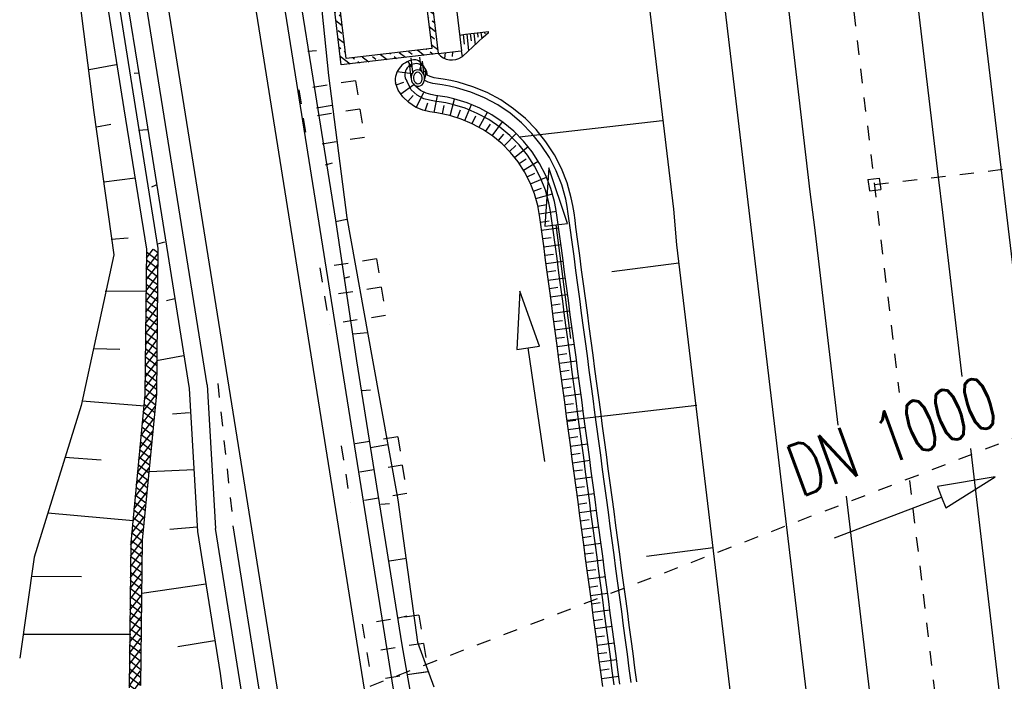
# Model space of a CAD drawing. Extents: x 447693 to 448165, y 439527 to 440695.
# Tile 31 of 88: x 447883 to 447917, y 439837 to 439860. Entities that reach past the tile are written whole.
import ezdxf

# ---------------------------------------------------------------- set-up
doc = ezdxf.new("R2010")
doc.units = 0
doc.header["$LTSCALE"] = 2
doc.header["$MEASUREMENT"] = 0
for name, pattern in [('ACAD_ISO03W100', [0.5, 0.25, -0.25]), ('ACAD_ISO05W100', [0.5, 0.25, -0.25]), ('ACAD_ISO10W100W', [0.5, 0.25, -0.25]), ('AUSGEZOGEN', [0]), ('PUNKTX2', [0.5, 0.25, -0.25]), ('STRICHLINIEX2', [0.5, 0.25, -0.25])]:
    doc.linetypes.add(name, pattern=pattern)
doc.layers.get('0').update_dxf_attribs({"linetype": 'AUSGEZOGEN'})
for name, color, linetype in [('DB-Bahnachse', 7, 'CONTINUOUS'), ('DB-Durchlässe', 15, 'CONTINUOUS'), ('DB-Gleisachse', 7, 'CONTINUOUS'), ('DB-GRABEN', 15, 'AUSGEZOGEN'), ('DB-HZV-Stützscheiben', 15, 'CONTINUOUS'), ('DB-Ingenieurbauwerke', 15, 'CONTINUOUS'), ('DB-Regenrückhaltebecken_605', 15, 'CONTINUOUS'), ('DB-Wegboeschungen', 15, 'CONTINUOUS'), ('DB-Wege', 15, 'CONTINUOUS'), ('FBRTOP', 250, 'AUSGEZOGEN')]:
    doc.layers.add(name, color=color, linetype=linetype)
doc.styles.add('ROMANS', font='romans.shx', dxfattribs={"width": 0.8})

# ---------------------------------------------------------------- blocks, each defined once
blk = doc.blocks.new('*X386')
at = {"color": 0, "linetype": 'ByBlock'}
for p, q in [((-133685, -146198), (-133551, -146064)), ((-133403, -146488), (-133685, -146207)), ((-133625, -146456), (-133274, -146105)), ((-133031, -146543), (-133502, -146071)), ((-133347, -146496), (-132996, -146145)), ((-132658, -146597), (-133130, -146126)), ((-133070, -146537), (-132718, -146186)), ((-132792, -146578), (-132441, -146226)), ((-132285, -146652), (-132757, -146180)), ((-132514, -146618), (-132163, -146267)), ((-131912, -146706), (-132384, -146235)), ((-132237, -146659), (-131886, -146308)), ((-131540, -146761), (-132011, -146289)), ((-131959, -146700), (-131608, -146348)), ((-131682, -146740), (-131330, -146389)), ((-131167, -146815), (-131639, -146344)), ((-131404, -146781), (-131053, -146429)), ((-130794, -146870), (-131266, -146398)), ((-131127, -146821), (-130775, -146470)), ((-130421, -146925), (-130893, -146453)), ((-130849, -146862), (-130498, -146511)), ((-130571, -146903), (-130220, -146551)), ((-130049, -146979), (-130520, -146507)), ((-130294, -146943), (-129943, -146592)), ((-129676, -147034), (-130148, -146562)), ((-129303, -147088), (-129775, -146616)), ((-130016, -146984), (-129665, -146633)), ((-129739, -147024), (-129387, -146673)), ((-129461, -147065), (-129110, -146714)), ((-128931, -147143), (-129402, -146671)), ((-129183, -147106), (-128832, -146754)), ((-128542, -147213), (-129029, -146726)), ((-128906, -147146), (-128563, -146804)), ((-128125, -147311), (-128655, -146782)), ((-128633, -147192), (-128306, -146865)), ((-128376, -147252), (-128049, -146926)), ((-127709, -147409), (-128238, -146881)), ((-128118, -147313), (-127792, -146987)), ((-127861, -147374), (-127535, -147048)), ((-127293, -147507), (-127820, -146980)), ((-127603, -147434), (-127277, -147109)), ((-126877, -147605), (-127403, -147079)), ((-127345, -147495), (-127020, -147170)), ((-127088, -147556), (-126763, -147231)), ((-126461, -147703), (-126986, -147178)), ((-126830, -147616), (-126506, -147292)), ((-126045, -147801), (-126569, -147277)), ((-126573, -147677), (-126248, -147353)), ((-126315, -147737), (-125991, -147414)), ((-125629, -147899), (-126152, -147375)), ((-126057, -147798), (-125734, -147475)), ((-125800, -147859), (-125477, -147536)), ((-125213, -147997), (-125735, -147474)), ((-125542, -147919), (-125220, -147597)), ((-124797, -148095), (-125318, -147573)), ((-125285, -147980), (-124962, -147658)), ((-125027, -148040), (-124705, -147719)), ((-124381, -148192), (-124901, -147672)), ((-124769, -148101), (-124448, -147780)), ((-124512, -148162), (-124191, -147840)), ((-123964, -148290), (-124484, -147771)), ((-124254, -148222), (-123934, -147901)), ((-123560, -148377), (-124067, -147870)), ((-123997, -148283), (-123676, -147962)), ((-123187, -148432), (-123653, -147965)), ((-123739, -148343), (-123398, -148002)), ((-123468, -148390), (-123121, -148043)), ((-122814, -148486), (-123281, -148020)), ((-123190, -148431), (-122843, -148084)), ((-122913, -148472), (-122565, -148124)), ((-122441, -148541), (-122908, -148074)), ((-122635, -148512), (-122288, -148165)), ((-122069, -148595), (-122535, -148129)), ((-122358, -148553), (-122010, -148206)), ((-121696, -148650), (-122162, -148183)), ((-122080, -148594), (-121733, -148246)), ((-121802, -148634), (-121455, -148287)), ((-121323, -148704), (-121790, -148238)), ((-121525, -148675), (-121177, -148327)), ((-120950, -148759), (-121417, -148292)), ((-121247, -148715), (-120900, -148368)), ((-120578, -148813), (-121044, -148347)), ((-120970, -148756), (-120622, -148409)), ((-120692, -148797), (-120345, -148449)), ((-120205, -148868), (-120671, -148401)), ((-120414, -148837), (-120067, -148490)), ((-119832, -148922), (-120299, -148456)), ((-120137, -148878), (-119790, -148530)), ((-119460, -148977), (-119926, -148511)), ((-119859, -148918), (-119512, -148571)), ((-119582, -148959), (-119234, -148612)), ((-119087, -149031), (-119553, -148565)), ((-119304, -149000), (-118957, -148652)), ((-118714, -149086), (-119180, -148620)), ((-118329, -149152), (-118808, -148674)), ((-119027, -149040), (-118679, -148693)), ((-118749, -149081), (-118408, -148740)), ((-118476, -149126), (-118137, -148788)), ((-117942, -149222), (-118427, -148737)), ((-118206, -149174), (-117867, -148835)), ((-117554, -149291), (-118041, -148804)), ((-117936, -149223), (-117596, -148882)), ((-117666, -149271), (-117325, -148930)), ((-117167, -149360), (-117655, -148872)), ((-117396, -149319), (-117054, -148977)), ((-116791, -149418), (-117269, -148940)), ((-117127, -149368), (-116777, -149018)), ((-116429, -149462), (-116888, -149003)), ((-116851, -149410), (-116192, -148752)), ((-116570, -149448), (-116131, -149009)), ((-116206, -149367), (-116561, -149012)), ((-116096, -149158), (-116362, -148892)), ((-116195, -148742), (-116245, -148692))]:
    blk.add_line(p, q, dxfattribs=at)
blk = doc.blocks.new('*X393')
at = {"color": 0, "linetype": 'ByBlock'}
for p, q in [((-143018, -135700), (-142924, -135605)), ((-142818, -135499), (-142712, -135393)), ((-142590, -135590), (-142393, -135393)), ((-142277, -135595), (-142181, -135499)), ((-141964, -135600), (-141767, -135403)), ((-141651, -135605), (-141651, -135605)), ((-141545, -135499), (-141454, -135409)), ((-141338, -135611), (-141265, -135538)), ((-141265, -135538), (-141141, -135414)), ((-141015, -135605), (-140909, -135499)), ((-140712, -135621), (-140515, -135424)), ((-140399, -135626), (-140378, -135605)), ((-140272, -135499), (-140202, -135429)), ((-140086, -135631), (-139889, -135435)), ((-139742, -135605), (-139636, -135499)), ((-139460, -135642), (-139263, -135445)), ((-139212, -135711), (-139116, -135616)), ((-143024, -136023), (-142960, -135959)), ((-142960, -135959), (-142820, -135820)), ((-139320, -135820), (-139318, -135818)), ((-139203, -136021), (-139122, -135940)), ((-142924, -136242), (-142826, -136144)), ((-139325, -136143), (-139277, -136095)), ((-139277, -136095), (-139203, -136021)), ((-143034, -136671), (-142831, -136467)), ((-139336, -136790), (-139133, -136587)), ((-139318, -136454), (-139259, -136395)), ((-139259, -136395), (-139212, -136348)), ((-143030, -136984), (-142924, -136878)), ((-139212, -136984), (-139138, -136911)), ((-143045, -137318), (-142842, -137114)), ((-139347, -137438), (-139143, -137234)), ((-139341, -137114), (-139318, -137090)), ((-143051, -137641), (-143030, -137621)), ((-142924, -137515), (-142847, -137438)), ((-139318, -137727), (-139212, -137621)), ((-143056, -137965), (-142853, -137761)), ((-139357, -138085), (-139154, -137881)), ((-143030, -138257), (-142924, -138151)), ((-139363, -138408), (-139318, -138363)), ((-139212, -138257), (-139159, -138205)), ((-143067, -138612), (-142863, -138409)), ((-142921, -138785), (-142818, -138681)), ((-142608, -138790), (-142412, -138593)), ((-142181, -138681), (-142099, -138598)), ((-141982, -138800), (-141786, -138604)), ((-141651, -138787), (-141545, -138681)), ((-141356, -138811), (-141160, -138614)), ((-140909, -138681), (-140847, -138619)), ((-140730, -138821), (-140534, -138624)), ((-140378, -138787), (-140272, -138681)), ((-140104, -138832), (-139908, -138635)), ((-139636, -138681), (-139595, -138640)), ((-139478, -138842), (-139165, -138528)), ((-142295, -138795), (-142288, -138787)), ((-141043, -138816), (-141015, -138787)), ((-139791, -138837), (-139742, -138787))]:
    blk.add_line(p, q, dxfattribs=at)

msp = doc.modelspace()

# ---------------------------------------------------------------- linework, layer by layer
at = {"layer": 'DB-Bahnachse', "linetype": 'ACAD_ISO10W100W'}
for p, q in [((447911.525, 439862.972), (447913.458, 439846.725)), ((447913.823, 439843.659), (447918.904, 439800.951))]:
    msp.add_line(p, q, dxfattribs=at)
at = {"layer": 'DB-Durchlässe', "linetype": 'STRICHLINIEX2'}
msp.add_line((447888.48, 439833.969), (447940.761, 439854.11), dxfattribs=at)
at = {"layer": 'DB-Durchlässe', "linetype": 'Continuous'}
for p, q in [((447916.813, 439843.781), (447914.801, 439843.447)), ((447915.084, 439842.699), (447916.813, 439843.781)), ((447914.801, 439843.447), (447914.943, 439843.073)), ((447911.202, 439841.658), (447914.943, 439843.073)), ((447914.943, 439843.073), (447915.084, 439842.699))]:
    msp.add_line(p, q, dxfattribs=at)
at = {"layer": 'DB-Gleisachse', "linetype": 'Continuous'}
for p, q in [((447913.78, 439863.073), (447914.82, 439854.236)), ((447909.316, 439862.502), (447910.35, 439853.722)), ((447914.82, 439854.24), (447914.82, 439854.236)), ((447914.82, 439854.236), (447914.977, 439852.996)), ((447910.35, 439853.722), (447910.506, 439852.482)), ((447914.977, 439852.996), (447915.652, 439847.284)), ((447910.506, 439852.482), (447911.321, 439845.589)), ((447915.949, 439844.771), (447917.911, 439828.168)), ((447911.614, 439843.111), (447913.441, 439827.654))]:
    msp.add_line(p, q, dxfattribs=at)
at = {"layer": 'DB-GRABEN', "linetype": 'Continuous'}
for p, q in [((447904.666, 439860.816), (447905.587, 439853.12)), ((447905.199, 439856.196), (447900.218, 439855.622)), ((447901.246, 439854.553), (447901.105, 439852.518)), ((447901.898, 439852.621), (447901.246, 439854.553)), ((447905.587, 439853.12), (447905.695, 439851.874)), ((447901.105, 439852.518), (447901.502, 439852.57)), ((447901.502, 439852.57), (447901.898, 439852.621)), ((447902.013, 439848.602), (447901.502, 439852.57)), ((447905.695, 439851.874), (447908.678, 439827.052)), ((447905.776, 439851.229), (447903.444, 439850.935)), ((447900.236, 439850.256), (447900.13, 439848.219)), ((447900.922, 439848.335), (447900.236, 439850.256)), ((447900.13, 439848.219), (447900.526, 439848.277)), ((447900.526, 439848.277), (447900.922, 439848.335)), ((447901.107, 439844.319), (447900.526, 439848.277)), ((447906.403, 439846.269), (447901.882, 439845.746)), ((447906.979, 439841.302), (447904.648, 439841.007))]:
    msp.add_line(p, q, dxfattribs=at)
at = {"layer": 'DB-HZV-Stützscheiben', "linetype": 'PUNKTX2'}
for p, q in [((447894.5, 439857.596), (447892.525, 439857.281)), ((447894.5, 439857.596), (447894.815, 439855.621)), ((447892.525, 439857.281), (447892.84, 439855.306)), ((447894.815, 439855.621), (447892.84, 439855.306)), ((447895.238, 439851.385), (447893.263, 439851.069)), ((447895.238, 439851.385), (447895.553, 439849.41)), ((447893.263, 439851.069), (447893.578, 439849.094)), ((447895.553, 439849.41), (447893.578, 439849.094)), ((447895.976, 439845.173), (447894.001, 439844.858)), ((447895.976, 439845.173), (447896.292, 439843.198)), ((447894.001, 439844.858), (447894.317, 439842.883)), ((447896.292, 439843.198), (447894.317, 439842.883)), ((447896.715, 439838.962), (447894.74, 439838.647)), ((447896.715, 439838.962), (447897.03, 439836.987)), ((447894.74, 439838.647), (447895.055, 439836.672)), ((447897.03, 439836.987), (447895.055, 439836.672))]:
    msp.add_line(p, q, dxfattribs=at)
at = {"layer": 'DB-HZV-Stützscheiben', "linetype": 'ACAD_ISO05W100'}
for p, q in [((447894.657, 439856.608), (447892.682, 439856.293)), ((447895.396, 439850.397), (447893.421, 439850.082)), ((447896.134, 439844.186), (447894.159, 439843.871)), ((447896.872, 439837.975), (447894.897, 439837.659))]:
    msp.add_line(p, q, dxfattribs=at)
at = {"layer": 'DB-Ingenieurbauwerke', "linetype": 'Continuous'}
for p, q in [((447913.173, 439886.784), (447924.918, 439788.077)), ((447907.114, 439862.373), (447916.08, 439787.026)), ((447912.372, 439854.148), (447912.768, 439854.201)), ((447912.372, 439854.148), (447912.425, 439853.751)), ((447912.768, 439854.201), (447912.821, 439853.804)), ((447912.425, 439853.751), (447912.821, 439853.804))]:
    msp.add_line(p, q, dxfattribs=at)
at = {"layer": 'DB-Ingenieurbauwerke', "linetype": 'ACAD_ISO03W100'}
msp.add_line((447912.595, 439853.976), (447929.051, 439855.929), dxfattribs=at)
at = {"layer": 'DB-Regenrückhaltebecken_605', "linetype": 'Continuous'}
for p, q in [((447897.73, 439862.515), (447898.196, 439858.643)), ((447896.745, 439862.197), (447897.159, 439858.721)), ((447896.92, 439862.419), (447897.381, 439858.546)), ((447894.004, 439858.145), (447893.544, 439862.018)), ((447894.179, 439858.367), (447893.766, 439861.843)), ((447898.13, 439859.189), (447898.342, 439859.214)), ((447898.13, 439859.189), (447898.13, 439859.189)), ((447898.255, 439859.204), (447898.295, 439858.872)), ((447898.342, 439859.214), (447898.541, 439859.238)), ((447898.379, 439859.219), (447898.448, 439858.645)), ((447898.503, 439859.234), (447898.532, 439858.991)), ((447898.541, 439859.238), (447898.739, 439859.262)), ((447898.628, 439859.248), (447898.675, 439858.853)), ((447898.739, 439859.262), (447898.938, 439859.285)), ((447898.752, 439859.263), (447898.77, 439859.11)), ((447898.777, 439858.947), (447898.958, 439859.114)), ((447898.876, 439859.278), (447898.902, 439859.062)), ((447898.938, 439859.285), (447899.137, 439859.309)), ((447898.958, 439859.114), (447899.14, 439859.281)), ((447899, 439859.293), (447899.008, 439859.23)), ((447899.124, 439859.307), (447899.129, 439859.271)), ((447897.159, 439858.721), (447894.179, 439858.367)), ((447898.414, 439858.613), (447898.595, 439858.78)), ((447898.595, 439858.78), (447898.777, 439858.947)), ((447897.381, 439858.546), (447894.004, 439858.145)), ((447897.381, 439858.546), (447898.19, 439858.642)), ((447897.624, 439858.575), (447897.603, 439858.376)), ((447897.887, 439858.606), (447897.878, 439858.446)), ((447898.19, 439858.642), (447898.22, 439858.436)), ((447898.215, 439858.431), (447898.232, 439858.446)), ((447898.232, 439858.446), (447898.414, 439858.613)), ((447896.324, 439858.267), (447896.441, 439858.076)), ((447896.799, 439858.208), (447896.738, 439857.959)), ((447895.957, 439857.914), (447896.475, 439857.848)), ((447896.453, 439857.792), (447896.442, 439857.728)), ((447896.442, 439857.728), (447896.443, 439857.662)), ((447896.476, 439857.85), (447896.453, 439857.792)), ((447896.51, 439857.9), (447896.476, 439857.85)), ((447896.553, 439857.938), (447896.51, 439857.9)), ((447896.539, 439857.782), (447896.527, 439857.728)), ((447896.527, 439857.728), (447896.528, 439857.672)), ((447896.528, 439857.672), (447896.541, 439857.617)), ((447896.561, 439857.828), (447896.539, 439857.782)), ((447896.603, 439857.963), (447896.553, 439857.938)), ((447896.593, 439857.863), (447896.561, 439857.828)), ((447896.632, 439857.884), (447896.593, 439857.863)), ((447896.657, 439857.974), (447896.603, 439857.963)), ((447896.675, 439857.889), (447896.632, 439857.884)), ((447896.711, 439857.969), (447896.657, 439857.974)), ((447896.717, 439857.878), (447896.675, 439857.889)), ((447896.764, 439857.949), (447896.711, 439857.969)), ((447896.756, 439857.851), (447896.717, 439857.878)), ((447896.789, 439857.812), (447896.756, 439857.851)), ((447896.812, 439857.915), (447896.764, 439857.949)), ((447896.813, 439857.763), (447896.789, 439857.812)), ((447896.853, 439857.868), (447896.812, 439857.915)), ((447896.826, 439857.707), (447896.813, 439857.763)), ((447896.826, 439857.651), (447896.826, 439857.707)), ((447896.885, 439857.813), (447896.853, 439857.868)), ((447896.949, 439857.919), (447896.879, 439857.91)), ((447896.905, 439857.75), (447896.885, 439857.813)), ((447896.913, 439857.684), (447896.905, 439857.75)), ((447896.908, 439857.619), (447896.913, 439857.684)), ((447897.107, 439857.738), (447897.001, 439857.788)), ((447897.245, 439857.7), (447897.107, 439857.738)), ((447897.395, 439857.675), (447897.245, 439857.7)), ((447897.56, 439857.653), (447897.395, 439857.675)), ((447895.892, 439857.518), (447895.892, 439857.518)), ((447895.892, 439857.518), (447895.892, 439857.518)), ((447895.892, 439857.518), (447895.892, 439857.518)), ((447895.892, 439857.518), (447895.892, 439857.518)), ((447895.892, 439857.518), (447895.892, 439857.518)), ((447895.892, 439857.518), (447895.892, 439857.518)), ((447895.994, 439857.266), (447895.892, 439857.518)), ((447895.921, 439857.447), (447896.192, 439857.545)), ((447896.085, 439857.134), (447896.538, 439857.46)), ((447896.415, 439857.325), (447896.291, 439857.589)), ((447896.444, 439857.277), (447896.415, 439857.325)), ((447896.443, 439857.662), (447896.458, 439857.597)), ((447896.458, 439857.597), (447896.483, 439857.538)), ((447896.483, 439857.538), (447896.52, 439857.486)), ((447896.52, 439857.486), (447896.565, 439857.446)), ((447896.541, 439857.617), (447896.564, 439857.567)), ((447896.564, 439857.567), (447896.597, 439857.528)), ((447896.565, 439857.446), (447896.615, 439857.419)), ((447896.599, 439857.407), (447896.585, 439857.43)), ((447896.597, 439857.528), (447896.636, 439857.502)), ((447896.765, 439857.26), (447896.599, 439857.407)), ((447896.615, 439857.419), (447896.67, 439857.406)), ((447896.636, 439857.502), (447896.679, 439857.49)), ((447896.67, 439857.406), (447896.724, 439857.409)), ((447896.679, 439857.49), (447896.721, 439857.496)), ((447896.721, 439857.496), (447896.76, 439857.516)), ((447896.724, 439857.409), (447896.776, 439857.426)), ((447896.76, 439857.516), (447896.792, 439857.551)), ((447896.776, 439857.426), (447896.823, 439857.458)), ((447896.792, 439857.551), (447896.815, 439857.597)), ((447896.815, 439857.597), (447896.826, 439857.651)), ((447896.823, 439857.458), (447896.862, 439857.503)), ((447896.862, 439857.503), (447896.89, 439857.557)), ((447896.89, 439857.557), (447896.908, 439857.619)), ((447897.038, 439857.55), (447896.916, 439857.606)), ((447897.201, 439857.504), (447897.038, 439857.55)), ((447897.365, 439857.477), (447897.201, 439857.504)), ((447897.529, 439857.456), (447897.365, 439857.477)), ((447897.78, 439857.41), (447897.529, 439857.456)), ((447897.821, 439857.606), (447897.56, 439857.653)), ((447898.029, 439857.351), (447897.78, 439857.41)), ((447898.081, 439857.544), (447897.821, 439857.606)), ((447898.526, 439857.2), (447898.029, 439857.351)), ((447898.594, 439857.388), (447898.081, 439857.544)), ((447899.092, 439857.18), (447898.594, 439857.388)), ((447896.153, 439857.035), (447895.994, 439857.266)), ((447896.357, 439856.836), (447896.153, 439857.035)), ((447896.326, 439856.866), (447896.513, 439857.086)), ((447896.651, 439857.094), (447896.444, 439857.277)), ((447896.617, 439856.666), (447896.888, 439857.189)), ((447896.888, 439856.97), (447896.651, 439857.094)), ((447896.962, 439857.157), (447896.765, 439857.26)), ((447897.124, 439857.111), (447896.962, 439857.157)), ((447897.288, 439857.084), (447897.124, 439857.111)), ((447897.25, 439856.487), (447897.365, 439857.074)), ((447897.453, 439857.063), (447897.288, 439857.084)), ((447897.694, 439857.02), (447897.453, 439857.063)), ((447897.932, 439856.963), (447897.694, 439857.02)), ((447899.006, 439857), (447898.526, 439857.2)), ((447899.463, 439856.752), (447899.006, 439857)), ((447899.567, 439856.924), (447899.092, 439857.18)), ((447896.593, 439856.677), (447896.357, 439856.836)), ((447896.849, 439856.568), (447896.593, 439856.677)), ((447897.08, 439856.916), (447896.888, 439856.97)), ((447896.935, 439856.544), (447897.02, 439856.83)), ((447897.259, 439856.886), (447897.08, 439856.916)), ((447897.423, 439856.865), (447897.259, 439856.886)), ((447897.653, 439856.824), (447897.423, 439856.865)), ((447897.535, 439856.438), (447897.595, 439856.733)), ((447897.88, 439856.77), (447897.653, 439856.824)), ((447897.801, 439856.377), (447897.958, 439856.956)), ((447898.323, 439856.635), (447897.88, 439856.77)), ((447898.391, 439856.823), (447897.932, 439856.963)), ((447898.32, 439856.209), (447898.546, 439856.765)), ((447898.834, 439856.639), (447898.391, 439856.823)), ((447899.256, 439856.41), (447898.834, 439856.639)), ((447899.894, 439856.461), (447899.463, 439856.752)), ((447900.014, 439856.621), (447899.567, 439856.924)), ((447897.094, 439856.511), (447896.849, 439856.568)), ((447897.34, 439856.474), (447897.094, 439856.511)), ((447897.786, 439856.381), (447897.34, 439856.474)), ((447898.188, 439856.259), (447897.786, 439856.381)), ((447898.062, 439856.302), (447898.159, 439856.585)), ((447898.747, 439856.458), (447898.323, 439856.635)), ((447898.572, 439856.099), (447898.701, 439856.37)), ((447899.152, 439856.239), (447898.747, 439856.458)), ((447898.816, 439855.972), (447899.103, 439856.499)), ((447899.653, 439856.141), (447899.256, 439856.41)), ((447900.293, 439856.128), (447899.894, 439856.461)), ((447900.428, 439856.275), (447900.014, 439856.621)), ((447898.575, 439856.097), (447898.188, 439856.259)), ((447898.944, 439855.898), (447898.575, 439856.097)), ((447899.049, 439855.832), (447899.209, 439856.085)), ((447899.532, 439855.981), (447899.152, 439856.239)), ((447899.273, 439855.676), (447899.625, 439856.161)), ((447899.885, 439855.687), (447899.532, 439855.981)), ((447900.021, 439855.834), (447899.653, 439856.141)), ((447900.656, 439855.757), (447900.293, 439856.128)), ((447900.806, 439855.889), (447900.428, 439856.275)), ((447899.292, 439855.662), (447898.944, 439855.898)), ((447899.614, 439855.393), (447899.292, 439855.662)), ((447899.486, 439855.507), (447899.677, 439855.737)), ((447899.686, 439855.324), (447900.1, 439855.759)), ((447900.207, 439855.358), (447899.885, 439855.687)), ((447900.357, 439855.491), (447900.021, 439855.834)), ((447900.981, 439855.351), (447900.656, 439855.757)), ((447901.144, 439855.468), (447900.806, 439855.889)), ((447899.908, 439855.093), (447899.614, 439855.393)), ((447899.875, 439855.129), (447900.096, 439855.332)), ((447900.051, 439854.923), (447900.519, 439855.297)), ((447900.495, 439854.999), (447900.207, 439855.358)), ((447900.657, 439855.117), (447900.357, 439855.491)), ((447901.264, 439854.915), (447900.981, 439855.351)), ((447901.437, 439855.015), (447901.144, 439855.468)), ((447900.171, 439854.765), (447899.908, 439855.093)), ((447900.745, 439854.614), (447900.495, 439854.999)), ((447900.918, 439854.714), (447900.657, 439855.117)), ((447901.684, 439854.535), (447901.437, 439855.015)), ((447900.399, 439854.413), (447900.171, 439854.765)), ((447900.213, 439854.704), (447900.459, 439854.876)), ((447900.361, 439854.477), (447900.875, 439854.786)), ((447900.955, 439854.205), (447900.745, 439854.614)), ((447901.138, 439854.287), (447900.918, 439854.714)), ((447901.502, 439854.452), (447901.264, 439854.915)), ((447900.591, 439854.04), (447900.399, 439854.413)), ((447900.493, 439854.24), (447900.76, 439854.377)), ((447901.313, 439853.841), (447901.138, 439854.287)), ((447901.692, 439853.969), (447901.502, 439854.452)), ((447901.882, 439854.033), (447901.684, 439854.535)), ((447900.745, 439853.649), (447900.591, 439854.04)), ((447900.61, 439853.996), (447901.161, 439854.233)), ((447901.124, 439853.777), (447900.955, 439854.205)), ((447901.834, 439853.469), (447901.692, 439853.969)), ((447902.028, 439853.515), (447901.882, 439854.033)), ((447900.711, 439853.743), (447900.994, 439853.844)), ((447900.859, 439853.245), (447900.745, 439853.649)), ((447900.796, 439853.486), (447901.374, 439853.648)), ((447901.249, 439853.333), (447901.124, 439853.777)), ((447901.444, 439853.379), (447901.313, 439853.841)), ((447900.9, 439853.036), (447900.859, 439853.245)), ((447900.864, 439853.221), (447901.157, 439853.285)), ((447901.293, 439853.108), (447901.249, 439853.333)), ((447901.49, 439853.143), (447901.444, 439853.379)), ((447901.884, 439853.214), (447901.834, 439853.469)), ((447901.924, 439852.958), (447901.884, 439853.214)), ((447902.081, 439853.249), (447902.028, 439853.515)), ((447902.122, 439852.988), (447902.081, 439853.249)), ((447900.933, 439852.826), (447900.9, 439853.036)), ((447900.915, 439852.948), (447901.506, 439853.048)), ((447901.33, 439852.876), (447901.293, 439853.108)), ((447901.364, 439852.631), (447901.33, 439852.876)), ((447901.528, 439852.905), (447901.49, 439853.143)), ((447901.562, 439852.658), (447901.528, 439852.905)), ((447901.958, 439852.711), (447901.924, 439852.958)), ((447902.157, 439852.737), (447902.122, 439852.988)), ((447900.967, 439852.578), (447900.933, 439852.826)), ((447900.955, 439852.667), (447901.252, 439852.709)), ((447901, 439852.33), (447900.967, 439852.578)), ((447901.396, 439852.383), (447901.364, 439852.631)), ((447901.594, 439852.41), (447901.562, 439852.658)), ((447901.991, 439852.463), (447901.958, 439852.711)), ((447902.189, 439852.489), (447902.157, 439852.737)), ((447900.993, 439852.379), (447901.588, 439852.46)), ((447901.066, 439851.834), (447901, 439852.33)), ((447901.463, 439851.888), (447901.396, 439852.383)), ((447901.661, 439851.914), (447901.594, 439852.41)), ((447902.057, 439851.967), (447901.991, 439852.463)), ((447902.255, 439851.994), (447902.189, 439852.489)), ((447901.032, 439852.09), (447901.329, 439852.13)), ((447901.132, 439851.339), (447901.066, 439851.834)), ((447901.071, 439851.8), (447901.665, 439851.882)), ((447901.529, 439851.392), (447901.463, 439851.888)), ((447901.727, 439851.419), (447901.661, 439851.914)), ((447902.124, 439851.472), (447902.057, 439851.967)), ((447902.322, 439851.498), (447902.255, 439851.994)), ((447901.11, 439851.51), (447901.407, 439851.551)), ((447902.388, 439851.003), (447902.322, 439851.498)), ((447901.199, 439850.843), (447901.132, 439851.339)), ((447901.148, 439851.221), (447901.743, 439851.303)), ((447901.595, 439850.896), (447901.529, 439851.392)), ((447901.794, 439850.923), (447901.727, 439851.419)), ((447902.19, 439850.976), (447902.124, 439851.472)), ((447901.187, 439850.931), (447901.484, 439850.973)), ((447901.265, 439850.348), (447901.199, 439850.843)), ((447901.662, 439850.401), (447901.595, 439850.896)), ((447901.86, 439850.427), (447901.794, 439850.923)), ((447902.256, 439850.481), (447902.19, 439850.976)), ((447902.455, 439850.507), (447902.388, 439851.003)), ((447901.226, 439850.642), (447901.82, 439850.725)), ((447902.323, 439849.985), (447902.256, 439850.481)), ((447902.521, 439850.012), (447902.455, 439850.507)), ((447901.265, 439850.353), (447901.562, 439850.394)), ((447901.332, 439849.852), (447901.265, 439850.348)), ((447901.303, 439850.063), (447901.898, 439850.146)), ((447901.728, 439849.905), (447901.662, 439850.401)), ((447901.926, 439849.932), (447901.86, 439850.427)), ((447901.398, 439849.357), (447901.332, 439849.852)), ((447901.342, 439849.774), (447901.639, 439849.815)), ((447901.795, 439849.41), (447901.728, 439849.905)), ((447901.993, 439849.436), (447901.926, 439849.932)), ((447902.389, 439849.489), (447902.323, 439849.985)), ((447902.588, 439849.516), (447902.521, 439850.012)), ((447901.381, 439849.484), (447901.975, 439849.567)), ((447902.059, 439848.941), (447901.993, 439849.436)), ((447902.456, 439848.994), (447902.389, 439849.489)), ((447902.654, 439849.02), (447902.588, 439849.516)), ((447901.465, 439848.861), (447901.398, 439849.357)), ((447901.42, 439849.195), (447901.717, 439849.236)), ((447901.861, 439848.914), (447901.795, 439849.41)), ((447901.459, 439848.906), (447902.053, 439848.988)), ((447901.531, 439848.365), (447901.465, 439848.861)), ((447901.928, 439848.419), (447901.861, 439848.914)), ((447902.126, 439848.445), (447902.059, 439848.941)), ((447902.522, 439848.498), (447902.456, 439848.994)), ((447902.72, 439848.525), (447902.654, 439849.02)), ((447901.497, 439848.616), (447901.795, 439848.658)), ((447901.536, 439848.327), (447902.131, 439848.41)), ((447901.994, 439847.923), (447901.928, 439848.419)), ((447902.192, 439847.95), (447902.126, 439848.445)), ((447902.589, 439848.003), (447902.522, 439848.498)), ((447902.787, 439848.029), (447902.72, 439848.525)), ((447901.598, 439847.87), (447901.531, 439848.365)), ((447901.575, 439848.037), (447901.872, 439848.079)), ((447901.664, 439847.374), (447901.598, 439847.87)), ((447901.614, 439847.748), (447902.208, 439847.831)), ((447902.06, 439847.427), (447901.994, 439847.923)), ((447902.259, 439847.454), (447902.192, 439847.95)), ((447902.655, 439847.507), (447902.589, 439848.003)), ((447902.853, 439847.534), (447902.787, 439848.029)), ((447901.653, 439847.459), (447901.95, 439847.5)), ((447901.73, 439846.879), (447901.664, 439847.374)), ((447902.127, 439846.932), (447902.06, 439847.427)), ((447902.325, 439846.958), (447902.259, 439847.454)), ((447902.721, 439847.012), (447902.655, 439847.507)), ((447902.92, 439847.038), (447902.853, 439847.534)), ((447901.691, 439847.169), (447902.286, 439847.252)), ((447902.986, 439846.543), (447902.92, 439847.038)), ((447901.73, 439846.88), (447902.027, 439846.921)), ((447901.797, 439846.383), (447901.73, 439846.879)), ((447902.193, 439846.436), (447902.127, 439846.932)), ((447902.391, 439846.463), (447902.325, 439846.958)), ((447902.788, 439846.516), (447902.721, 439847.012)), ((447901.769, 439846.591), (447902.363, 439846.673)), ((447901.863, 439845.888), (447901.797, 439846.383)), ((447901.808, 439846.301), (447902.105, 439846.342)), ((447902.26, 439845.941), (447902.193, 439846.436)), ((447902.458, 439845.967), (447902.391, 439846.463)), ((447902.854, 439846.021), (447902.788, 439846.516)), ((447903.053, 439846.047), (447902.986, 439846.543)), ((447901.847, 439846.012), (447902.441, 439846.094)), ((447902.921, 439845.525), (447902.854, 439846.021)), ((447903.119, 439845.552), (447903.053, 439846.047)), ((447901.93, 439845.392), (447901.863, 439845.888)), ((447901.885, 439845.722), (447902.183, 439845.764)), ((447902.326, 439845.445), (447902.26, 439845.941)), ((447902.524, 439845.472), (447902.458, 439845.967)), ((447901.924, 439845.433), (447902.518, 439845.516)), ((447901.996, 439844.897), (447901.93, 439845.392)), ((447902.393, 439844.95), (447902.326, 439845.445)), ((447902.591, 439844.976), (447902.524, 439845.472)), ((447902.987, 439845.029), (447902.921, 439845.525)), ((447903.185, 439845.056), (447903.119, 439845.552)), ((447901.963, 439845.144), (447902.26, 439845.185)), ((447902.657, 439844.481), (447902.591, 439844.976)), ((447903.054, 439844.534), (447902.987, 439845.029)), ((447903.252, 439844.56), (447903.185, 439845.056)), ((447902.063, 439844.401), (447901.996, 439844.897)), ((447902.002, 439844.854), (447902.596, 439844.937)), ((447902.459, 439844.454), (447902.393, 439844.95)), ((447902.041, 439844.565), (447902.338, 439844.606)), ((447902.129, 439843.905), (447902.063, 439844.401)), ((447902.079, 439844.275), (447902.674, 439844.358)), ((447902.525, 439843.959), (447902.459, 439844.454)), ((447902.724, 439843.985), (447902.657, 439844.481)), ((447903.12, 439844.038), (447903.054, 439844.534)), ((447903.318, 439844.065), (447903.252, 439844.56)), ((447902.118, 439843.986), (447902.415, 439844.027)), ((447902.592, 439843.463), (447902.525, 439843.959)), ((447902.79, 439843.49), (447902.724, 439843.985)), ((447903.187, 439843.543), (447903.12, 439844.038)), ((447903.385, 439843.569), (447903.318, 439844.065)), ((447902.195, 439843.41), (447902.129, 439843.905)), ((447902.157, 439843.697), (447902.751, 439843.779)), ((447902.262, 439842.914), (447902.195, 439843.41)), ((447902.196, 439843.407), (447902.493, 439843.449)), ((447902.658, 439842.967), (447902.592, 439843.463)), ((447902.856, 439842.994), (447902.79, 439843.49)), ((447903.253, 439843.047), (447903.187, 439843.543)), ((447903.451, 439843.074), (447903.385, 439843.569)), ((447902.235, 439843.118), (447902.829, 439843.201)), ((447902.328, 439842.419), (447902.262, 439842.914)), ((447902.725, 439842.472), (447902.658, 439842.967)), ((447902.923, 439842.498), (447902.856, 439842.994)), ((447903.319, 439842.552), (447903.253, 439843.047)), ((447903.518, 439842.578), (447903.451, 439843.074)), ((447902.273, 439842.829), (447902.57, 439842.87)), ((447902.312, 439842.539), (447902.906, 439842.622)), ((447903.584, 439842.083), (447903.518, 439842.578)), ((447902.395, 439841.923), (447902.328, 439842.419)), ((447902.351, 439842.25), (447902.648, 439842.291)), ((447902.791, 439841.976), (447902.725, 439842.472)), ((447902.989, 439842.003), (447902.923, 439842.498)), ((447903.386, 439842.056), (447903.319, 439842.552)), ((447902.39, 439841.96), (447902.984, 439842.043)), ((447902.461, 439841.428), (447902.395, 439841.923)), ((447902.858, 439841.481), (447902.791, 439841.976)), ((447903.056, 439841.507), (447902.989, 439842.003)), ((447903.452, 439841.56), (447903.386, 439842.056)), ((447903.65, 439841.587), (447903.584, 439842.083)), ((447902.428, 439841.671), (447902.726, 439841.712)), ((447903.519, 439841.065), (447903.452, 439841.56)), ((447903.717, 439841.091), (447903.65, 439841.587)), ((447902.528, 439840.932), (447902.461, 439841.428)), ((447902.467, 439841.382), (447903.062, 439841.464)), ((447902.924, 439840.985), (447902.858, 439841.481)), ((447903.122, 439841.012), (447903.056, 439841.507)), ((447902.506, 439841.092), (447902.803, 439841.134)), ((447902.594, 439840.436), (447902.528, 439840.932)), ((447902.545, 439840.803), (447903.139, 439840.885)), ((447902.99, 439840.49), (447902.924, 439840.985)), ((447903.189, 439840.516), (447903.122, 439841.012)), ((447903.585, 439840.569), (447903.519, 439841.065)), ((447903.783, 439840.596), (447903.717, 439841.091)), ((447902.584, 439840.513), (447902.881, 439840.555)), ((447903.255, 439840.021), (447903.189, 439840.516)), ((447903.652, 439840.074), (447903.585, 439840.569)), ((447903.85, 439840.1), (447903.783, 439840.596)), ((447902.66, 439839.941), (447902.594, 439840.436)), ((447902.622, 439840.224), (447903.217, 439840.307)), ((447903.057, 439839.994), (447902.99, 439840.49)), ((447902.727, 439839.445), (447902.66, 439839.941)), ((447902.661, 439839.935), (447902.958, 439839.976)), ((447903.123, 439839.498), (447903.057, 439839.994)), ((447903.321, 439839.525), (447903.255, 439840.021)), ((447903.718, 439839.578), (447903.652, 439840.074)), ((447903.916, 439839.605), (447903.85, 439840.1)), ((447902.7, 439839.645), (447903.294, 439839.728)), ((447903.19, 439839.003), (447903.123, 439839.498)), ((447903.388, 439839.029), (447903.321, 439839.525)), ((447903.784, 439839.083), (447903.718, 439839.578)), ((447903.983, 439839.109), (447903.916, 439839.605)), ((447902.793, 439838.95), (447902.727, 439839.445)), ((447902.739, 439839.356), (447903.036, 439839.397)), ((447902.778, 439839.067), (447903.372, 439839.149)), ((447902.86, 439838.454), (447902.793, 439838.95)), ((447902.816, 439838.777), (447903.114, 439838.818)), ((447903.256, 439838.507), (447903.19, 439839.003)), ((447903.454, 439838.534), (447903.388, 439839.029)), ((447903.851, 439838.587), (447903.784, 439839.083)), ((447904.049, 439838.614), (447903.983, 439839.109)), ((447902.855, 439838.488), (447903.449, 439838.57)), ((447902.926, 439837.959), (447902.86, 439838.454)), ((447903.323, 439838.012), (447903.256, 439838.507)), ((447903.521, 439838.038), (447903.454, 439838.534)), ((447903.917, 439838.091), (447903.851, 439838.587)), ((447904.115, 439838.118), (447904.049, 439838.614)), ((447902.894, 439838.198), (447903.191, 439838.24)), ((447904.182, 439837.622), (447904.115, 439838.118)), ((447902.993, 439837.463), (447902.926, 439837.959)), ((447902.933, 439837.909), (447903.527, 439837.992)), ((447903.389, 439837.516), (447903.323, 439838.012)), ((447903.587, 439837.543), (447903.521, 439838.038)), ((447903.984, 439837.596), (447903.917, 439838.091)), ((447902.972, 439837.62), (447903.269, 439837.661)), ((447903.059, 439836.967), (447902.993, 439837.463)), ((447903.01, 439837.33), (447903.605, 439837.413)), ((447903.455, 439837.021), (447903.389, 439837.516)), ((447903.654, 439837.047), (447903.587, 439837.543)), ((447904.05, 439837.1), (447903.984, 439837.596)), ((447904.248, 439837.127), (447904.182, 439837.622)), ((447903.049, 439837.041), (447903.346, 439837.082)), ((447904.117, 439836.605), (447904.05, 439837.1)), ((447904.315, 439836.631), (447904.248, 439837.127)), ((447903.125, 439836.472), (447903.059, 439836.967)), ((447903.088, 439836.751), (447903.682, 439836.834)), ((447903.522, 439836.525), (447903.455, 439837.021)), ((447903.72, 439836.552), (447903.654, 439837.047))]:
    msp.add_line(p, q, dxfattribs=at)
at = {"layer": 'DB-Regenrückhaltebecken_605', "linetype": 'ACAD_ISO03W100'}
for p, q in [((447896.443, 439857.695), (447896.339, 439858.624)), ((447896.502, 439857.892), (447896.414, 439858.633)), ((447896.8, 439857.923), (447896.712, 439858.668)), ((447896.895, 439857.781), (447896.786, 439858.677))]:
    msp.add_line(p, q, dxfattribs=at)
at = {"layer": 'DB-Regenrückhaltebecken_605', "linetype": 'Continuous'}
for centre, major_axis, start_param, end_param in [((447897.86, 439858.943), (0.44, 0.44), 3.04754, 4.532482), ((447896.61, 439857.603), (0.511, 0.511), 0.797319, 2.473324), ((447896.613, 439857.804), (0.274, 0.274), 5.455558, 9.228015), ((447896.447, 439857.843), (0.359, 0.359), 5.109627, 6.759656)]:
    msp.add_ellipse(centre, major_axis=major_axis, ratio=1, start_param=start_param, end_param=end_param, dxfattribs=at)
at = {"layer": 'DB-Wegboeschungen', "linetype": 'Continuous'}
for p, q in [((447892.22, 439862.643), (447893.011, 439857.69)), ((447893.064, 439862.759), (447893.555, 439857.783)), ((447884.741, 439861.453), (447885.382, 439856.488)), ((447885.634, 439861.573), (447886.425, 439856.62)), ((447886.029, 439861.654), (447886.82, 439856.701)), ((447886.328, 439861.678), (447887.115, 439856.775)), ((447892.837, 439858.629), (447893.136, 439858.652)), ((447886.154, 439858.153), (447885.214, 439857.979)), ((447886.929, 439857.863), (447886.779, 439857.852)), ((447893.011, 439857.69), (447893.802, 439852.736)), ((447893.555, 439857.783), (447894.197, 439852.818)), ((447886.82, 439856.701), (447887.61, 439851.748)), ((447887.115, 439856.775), (447887.906, 439851.821)), ((447893.143, 439856.647), (447893.688, 439856.74)), ((447885.382, 439856.488), (447886.073, 439851.527)), ((447886.425, 439856.62), (447887.212, 439851.717)), ((447885.471, 439855.993), (447885.965, 439856.082)), ((447887.235, 439855.881), (447886.936, 439855.858)), ((447893.45, 439854.665), (447893.695, 439854.734)), ((447886.816, 439854.193), (447885.723, 439854.057)), ((447887.538, 439853.949), (447887.392, 439853.887)), ((447893.802, 439852.736), (447894.539, 439847.829)), ((447893.806, 439852.687), (447894.201, 439852.768)), ((447894.197, 439852.818), (447895.083, 439847.922)), ((447885.98, 439852.071), (447886.578, 439852.118)), ((447887.844, 439851.967), (447887.599, 439851.897)), ((447886.073, 439851.527), (447884.932, 439846.271)), ((447887.212, 439851.717), (447887.159, 439846.647)), ((447887.61, 439851.748), (447887.558, 439846.678)), ((447887.906, 439851.821), (447888.696, 439846.868)), ((447894.112, 439850.705), (447894.308, 439850.77)), ((447887.176, 439850.259), (447885.772, 439850.249)), ((447888.2, 439849.989), (447887.905, 439849.915)), ((447894.415, 439848.772), (447894.913, 439848.812)), ((447885.377, 439848.262), (447886.282, 439848.233)), ((447888.507, 439848.007), (447887.567, 439847.832)), ((447894.539, 439847.829), (447895.33, 439842.876)), ((447895.083, 439847.922), (447895.974, 439842.977)), ((447888.696, 439846.868), (447888.989, 439841.876)), ((447894.721, 439846.79), (447895.02, 439846.814)), ((447887.141, 439846.244), (447884.97, 439846.424)), ((447887.159, 439846.647), (447886.662, 439841.492)), ((447887.558, 439846.678), (447887.057, 439841.573)), ((447884.932, 439846.271), (447883.292, 439840.976)), ((447888.713, 439846.017), (447888.115, 439845.97)), ((447895.027, 439844.808), (447895.622, 439844.905)), ((447884.371, 439844.471), (447885.633, 439844.37)), ((447888.87, 439844.023), (447887.321, 439843.951)), ((447895.974, 439842.977), (447896.665, 439838.016)), ((447895.33, 439842.876), (447896.121, 439837.923)), ((447895.384, 439842.83), (447895.683, 439842.854)), ((447886.752, 439842.251), (447883.772, 439842.519)), ((447888.977, 439842.025), (447888.03, 439841.951)), ((447888.989, 439841.876), (447889.78, 439836.922)), ((447887.057, 439841.573), (447887.004, 439836.503)), ((447886.662, 439841.492), (447886.609, 439836.422)), ((447883.292, 439840.976), (447882.791, 439837.454)), ((447895.69, 439840.848), (447896.284, 439840.945)), ((447883.193, 439840.316), (447884.95, 439840.304)), ((447889.283, 439840.043), (447887.052, 439839.717)), ((447895.996, 439838.866), (447896.292, 439838.939)), ((447886.663, 439838.282), (447882.901, 439838.287)), ((447889.59, 439838.061), (447888.302, 439837.859)), ((447896.121, 439837.923), (447896.396, 439836.339)), ((447896.665, 439838.016), (447897.239, 439836.456)), ((447889.78, 439836.922), (447890.009, 439835.285)), ((447896.303, 439836.884), (447897.047, 439836.992))]:
    msp.add_line(p, q, dxfattribs=at)
at = {"layer": 'DB-Wege', "linetype": 'Continuous'}
for p, q in [((447893.894, 439823.149), (447879.424, 439913.748)), ((447889.326, 439846.992), (447878.683, 439913.629)), ((447897.844, 439823.779), (447884.047, 439910.164)), ((447896.856, 439823.622), (447883.128, 439909.58)), ((447889.326, 439846.992), (447889.621, 439841.975)), ((447891.987, 439827.163), (447889.621, 439841.975)), ((447892.604, 439827.262), (447890.238, 439842.074))]:
    msp.add_line(p, q, dxfattribs=at)
at = {"layer": 'DB-Wege', "linetype": 'PUNKTX2'}
msp.add_line((447889.698, 439847.042), (447890.238, 439842.074), dxfattribs=at)
at = {"layer": 'FBRTOP'}
msp.add_lwpolyline([(447863.757, 440675.122, 0.000001), (447863.91, 440674.157, -0.000001), (447871.768, 440624.779), (447883.554, 440550.71, -0.000005), (447893.375, 440488.987, 0.000006), (447903.196, 440427.263, 0.000001), (447911.053, 440377.884, -0.000001), (447918.911, 440328.506), (447930.697, 440254.437, -0.000002), (447938.554, 440205.059, 0.000002), (447946.411, 440155.68), (447958.197, 440081.611), (447966.054, 440032.233, 0.000001), (447971.947, 439995.199, -0.000001), (447977.84, 439958.164, -0.000005), (447983.732, 439921.13, 0.000005), (447989.625, 439884.096, 0.000004), (447997.482, 439834.718, -0.000003), (448005.34, 439785.34, 0), (448016.799, 439713.325, -0.000001), (448024.983, 439661.892, -0.000001), (448032.84, 439612.513, 0.000002), (448040.697, 439563.134), (448042.115, 439554.224, -0.000002)], format="xyb", dxfattribs=at)
at = {"layer": 'FBRTOP', "const_width": 0.5}
for points in [[(447874.057, 440515.262, 0.001447), (447878.561, 440486.63, 0.000006), (447888.382, 440424.906, 0.000001), (447896.24, 440375.527, -0.000001), (447904.097, 440326.148), (447915.883, 440252.08, -0.000002), (447923.74, 440202.702, 0.000002), (447931.597, 440153.323), (447943.383, 440079.254), (447951.24, 440029.876, 0.000001), (447957.133, 439992.842, -0.000001), (447963.026, 439955.807, -0.000005), (447968.919, 439918.773, 0.000005), (447974.811, 439881.739, 0.000004), (447982.669, 439832.361, -0.000003), (447990.526, 439782.982, 0), (448001.985, 439710.967, -0.000001), (448010.169, 439659.535, -0.000001), (448018.026, 439610.156, 0.000002), (448025.883, 439560.777), (448027.301, 439551.866, -0.000002)], [(447869.981, 440514.593, -0.002287), (447874.611, 440486.001, 0.000006), (447884.432, 440424.278, 0.000001), (447892.289, 440374.899, -0.000001), (447900.147, 440325.52), (447911.933, 440251.452, -0.000002), (447919.79, 440202.073, 0.000002), (447927.647, 440152.695), (447939.433, 440078.626), (447947.29, 440029.248, 0.000001), (447953.183, 439992.213, -0.000001), (447959.076, 439955.179, -0.000005), (447964.968, 439918.145, 0.000005), (447970.861, 439881.111, 0.000004), (447978.718, 439831.732, -0.000003), (447986.576, 439782.354, 0), (447998.035, 439710.339, -0.000001), (448006.219, 439658.907, -0.000001), (448014.076, 439609.528, 0.000002), (448021.933, 439560.149), (448023.351, 439551.238, -0.000002)]]:
    msp.add_lwpolyline(points, format="xyb", dxfattribs=at)

# ---------------------------------------------------------------- block references
at = {"layer": 'DB-Regenrückhaltebecken_605', "linetype": 'Continuous', "xscale": 0.0009999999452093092, "yscale": 0.000999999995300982, "zscale": 0.001, "rotation": 277.7296829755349}
msp.add_blockref('*X393', (448050.308, 439738.914), dxfattribs=at)
at = {"layer": 'DB-Wegboeschungen', "linetype": 'Continuous', "xscale": 0.0009999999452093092, "yscale": 0.000999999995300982, "zscale": 0.001, "rotation": 277.7296829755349}
msp.add_blockref('*X386', (448050.308, 439738.914), dxfattribs=at)

# ---------------------------------------------------------------- texts
at = {"layer": 'DB-Durchlässe', "linetype": 'Continuous', "style": 'ROMANS', "oblique": 360, "width": 0.7}
msp.add_text('DN 1000', height=1.8, rotation=20.1879, dxfattribs=at).set_placement((447910.012, 439843.073))

doc.saveas('drawing.dxf')
